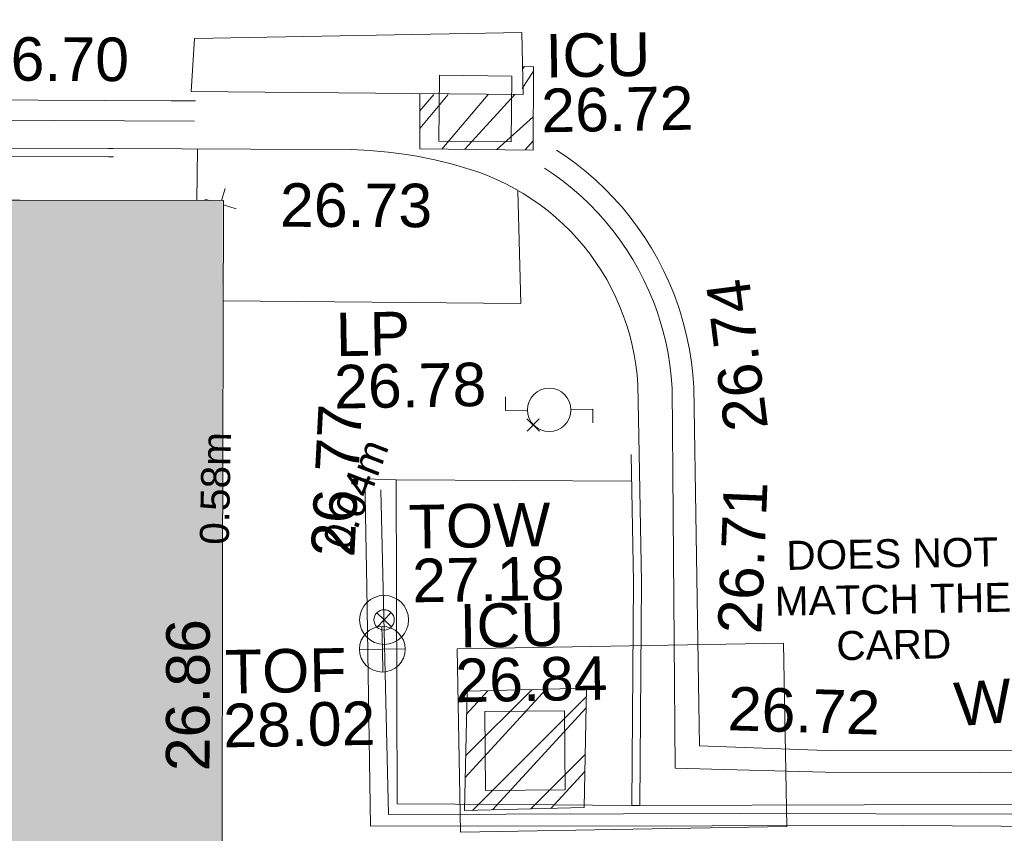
# Model space of a CAD drawing. Header units: millimetres. Extents: x -290717 to 520720, y -88450 to 287762.
# Tile 232 of 256: x 76546 to 85025, y -13618 to -6609. Entities that reach past the tile are written whole.
import ezdxf

# ---------------------------------------------------------------- set-up
doc = ezdxf.new("R2010")
doc.units = ezdxf.units.MM
for name, pattern in [('IMPORT-HIDDEN2 _3_', [4762.5, 3175, -1587.5]), ('IMPORT-UG_ELEC_LV_QLB2 _2_', [2700, 1500, -300.0000000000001, 0, -250, 150, -300.0000000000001, 0, -200]), ('IMPORT-UG_ELEC_STREET LIGHTING_QLB2 _2_', [2700, 1500, -300.0000000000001, 0, -250, 150, -300.0000000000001, 0, -200])]:
    doc.linetypes.add(name, pattern=pattern)
for name, color, linetype, lineweight, true_color in [('00__TOPO__TOP_OF_FENCE_SYMBOL', 7, 'Continuous', 9, 0x666666), ('00_TOPO_EAVE', 7, 'Continuous', 9, 0x666666), ('00_TOPO_FURN_LAMP_POST', 7, 'Continuous', 9, 0x666666), ('00_TOPO_TOP_OF_WALL', 7, 'Continuous', 9, 0x666666), ('00_UAV_BUILDING_OUTLINE', 5, 'Continuous', 9, 0x0000ff), ('00_UAV_CONCRETE', 9, 'Continuous', 9, 0x808080), ('00_UAV_FENCE_2D', 7, 'Continuous', 9, 0x264c2f), ('00_UAV_FURN_LAMP_POST', 7, 'Continuous', 9, 0xa50000), ('00_UAV_KERB_BOTTOM', 1, 'Continuous', 9, 0xff0000), ('00_UAV_KERB_TOP', 7, 'Continuous', 9, 0xa500a5), ('00_UAV_ROAD_MARKING_YELLOW_CONTINUOUS', 40, 'Continuous', 9, 0xffbf00), ('00_UAV_SERV_IC', 5, 'Continuous', 9, 0x0000ff), ('00_UAV_TOP_OF_FENCE', 6, 'Continuous', 9, 0xff00ff), ('00_UAV_TOP_OF_WALL', 7, 'Continuous', 9, 0x666666), ('00_UAV_WALL', 7, 'Continuous', 9, 0x7c00a5), ('12333-PUM-2D-U-0001-C01 - Rev2_REVIT IMPORT_dwg', 7, 'Continuous', 9, 0x767676), ('A_RHA_Line', 7, 'Continuous', 9, 0x00a600), ('PUM-CHAMBER EXTENTS', 6, 'IMPORT-HIDDEN2 _3_', 9, 0xff00ff), ('PUM-ELECTRIC-LV-QLB2', 1, 'IMPORT-UG_ELEC_LV_QLB2 _2_', 9, 0xff0000)]:
    doc.layers.add(name, color=color, linetype=linetype, lineweight=lineweight, true_color=true_color)
for name, color, linetype, lineweight in [('00_UAV_PEDASTRIAN', 7, 'Continuous', 9), ('00_UAV_ROAD_EDGE', 7, 'Continuous', 9), ('00_UAV_SURFACE', 7, 'Continuous', 9), ('A_RHA_Detail', 7, 'Continuous', 9), ('GEN-TEXT', 7, 'Continuous', 9), ('SM-FOR QC', 7, 'Continuous', 9)]:
    doc.layers.add(name, color=color, linetype=linetype, lineweight=lineweight)
doc.styles.add('Arial_1', font='arial.ttf', dxfattribs={"height": 250})
doc.styles.add('Swis721 Lt BT_2', font='swissl.ttf', dxfattribs={"height": 375})
pattern_1 = [(45, (-533641079.65, -725615854.3560001), (-265.1650429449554, 265.1650429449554), []), (45, (-533640902.873, -725615854.3560001), (-265.1650429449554, 265.1650429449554), [])]

# ---------------------------------------------------------------- blocks, each defined once
blk = doc.blocks.new('12333-PUM-2D-U-0001-C01 - Rev2_REVIT IMPORT_dwg_MSL_Eaves_SYM_1-V100-Site Location Plan Existing')
at = {"layer": '00_TOPO_EAVE', "color": 254, "true_color": 0xcccccc}
for p, q in [((25.20735641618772, 77.42804751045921), (116.0873754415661, 356.5791934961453)), ((-254.6364975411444, 82.8990676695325), (-356.5791934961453, 116.0873754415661)), ((356.5791934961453, -116.0873754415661), (64.58032884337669, -21.02467282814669))]:
    blk.add_line(p, q, dxfattribs=at)
blk = doc.blocks.new('12333-PUM-2D-U-0001-C01 - Rev2_REVIT IMPORT_dwg_MSL_Lamp_Post_SYM-2077240-Site Location Plan Existing')
at = {"layer": '00_TOPO_FURN_LAMP_POST', "color": 254, "true_color": 0xcccccc, "flags": 128}
for points in [[(-500.1060478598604, 0), (-1000.212095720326, 0), (-1000.212095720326, 316.7338303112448)], [(500.1060478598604, 0), (1000.21209571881, 0), (1000.21209571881, -316.7338303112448)]]:
    blk.add_lwpolyline(points, dxfattribs=at)
at = {"layer": '00_TOPO_FURN_LAMP_POST', "color": 254, "true_color": 0xcccccc}
blk.add_circle((0, 0), 500.1060478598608, dxfattribs=at)
blk = doc.blocks.new('12333-PUM-2D-U-0001-C01 - Rev2_REVIT IMPORT_dwg_MSL_Node_LineworkTOF-2077248-Site Location Plan Existing')
at = {"layer": '00__TOPO__TOP_OF_FENCE_SYMBOL', "color": 254, "true_color": 0xcccccc, "flags": 128}
for points in [[(165.3591892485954, 165.3591892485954), (0, 0), (-165.3591892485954, 165.3591892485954)], [(165.3591892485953, -165.3591892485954), (0, 0), (-165.3591892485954, -165.3591892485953)]]:
    blk.add_lwpolyline(points, dxfattribs=at)
at = {"layer": '00__TOPO__TOP_OF_FENCE_SYMBOL', "color": 254, "true_color": 0xcccccc}
for radius in [562.5594001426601, 233.853208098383]:
    blk.add_circle((0, 0), radius, dxfattribs=at)
blk = doc.blocks.new('12333-PUM-2D-U-0001-C01 - Rev2_REVIT IMPORT_dwg_TOW-2077249-Site Location Plan Existing')
at = {"layer": '00_TOPO_TOP_OF_WALL', "color": 254, "true_color": 0xcccccc, "flags": 128}
for points in [[(0, 525.0554400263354), (0, 0), (-525.0554401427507, 0)], [(525.0554401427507, 0), (0, 0), (0, -525.0554400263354)]]:
    blk.add_lwpolyline(points, dxfattribs=at)
at = {"layer": '00_TOPO_TOP_OF_WALL', "color": 254, "true_color": 0xcccccc}
blk.add_circle((0, 0), 525.0554401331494, dxfattribs=at)
blk = doc.blocks.new('12333-PUM-2D-U-0001-C01 - Rev2_REVIT IMPORT_dwg_MGS62954_T2_Galway_ITM_3d_Rev1-2077680-Site Location Plan Existing')
at = {"layer": '00_UAV_CONCRETE', "color": 254, "true_color": 0xcccccc}
blk.add_line((533981549.951, 725543457.6535001), (533983576.8408764, 725543411.685367), dxfattribs=at)
at = {"layer": '00_UAV_FENCE_2D', "color": 254, "true_color": 0xcccccc, "flags": 128}
blk.add_lwpolyline([(533994181.7725, 725540316.3135), (533991221.7725, 725540397.3135002), (533989010.7725001, 725540430.3135), (533986800.7725, 725540486.3134999), (533984467.7725, 725540532.3135), (533981433.905124, 725540578.8436933), (533981416.3975504, 725543376.3391793)], dxfattribs=at)
at = {"layer": '00_UAV_KERB_BOTTOM', "color": 254, "true_color": 0xcccccc, "flags": 128}
for points in [[(533979161.650004, 725546354.4506675), (533979123.6665002, 725546355.2555), (533976064.6665001, 725546412.2555001), (533974295.6665002, 725546452.2555001), (533974163.5670609, 725546453.8735726), (533970213.6665002, 725546502.2555001), (533969163.9427695, 725546502.1000414), (533967570.0900001, 725546501.8640001), (533966541.8784547, 725546511.1160538)], [(533983599.8779817, 725540616.7692727), (533983647.951, 725542544.6535001), (533983646.5369337, 725543649.1285529)]]:
    blk.add_lwpolyline(points, dxfattribs=at)
at = {"layer": '00_UAV_KERB_TOP', "color": 254, "true_color": 0xcccccc, "flags": 128}
for points in [[(533979164.1203519, 725546284.3826109), (533979122.2729885, 725546285.2693148), (533976063.2232285, 725546342.2702421), (533974294.4465829, 725546382.2651917), (533974166.0379704, 725546383.8380556), (533970213.2429878, 725546432.2554367), (533969166.4138654, 725546432.1004068), (533967569.7802527, 725546431.8639535), (533966541.5234038, 725546441.1164148)], [(533983529.9003981, 725540618.5408572), (533983577.9498829, 725542545.4813076), (533983576.5478284, 725543640.574329)]]:
    blk.add_lwpolyline(points, dxfattribs=at)
at = {"layer": '00_UAV_PEDASTRIAN', "color": 254, "true_color": 0xcccccc}
for p, q in [((533979882.0000001, 725547291.6000001), (533979843.9000001, 725546834.4)), ((533979882.0000001, 725547291.6000001), (533982701.4, 725547291.6000001)), ((533982701.4, 725547291.6000001), (533982701.4000001, 725546758.2000002)), ((533979843.9000001, 725546834.4), (533982701.4000001, 725546758.2000002))]:
    blk.add_line(p, q, dxfattribs=at)
at = {"layer": '00_UAV_ROAD_EDGE', "color": 254, "true_color": 0xcccccc, "flags": 128}
blk.add_lwpolyline([(533983646.5369337, 725543649.128553), (533983646.2807815, 725544240.1570034), (533983640.9970005, 725544326.766919), (533983632.0910074, 725544413.0796009), (533983619.5784264, 725544498.9436278), (533983603.4812089, 725544584.2083651), (533983583.8275946, 725544668.7242287), (533983560.652063, 725544752.3429499), (533983533.9952713, 725544834.9178326), (533983503.9039853, 725544916.3040125), (533983470.4309949, 725544996.3587109), (533983433.6350232, 725545074.9414842), (533983393.5806227, 725545151.9144716), (533983350.3380628, 725545227.1426364), (533983349.6665002, 725545228.2555001), (533983303.2656297, 725545301.5777682), (533983253.835043, 725545372.8926536), (533983201.4614576, 725545442.0750458), (533983146.2367549, 725545509.0035747), (533983088.2578177, 725545573.5608255), (533983027.6263609, 725545635.633543), (533982964.4487526, 725545695.1128303), (533982898.8358277, 725545751.8943402), (533982830.9026936, 725545805.8784591), (533982760.7685282, 725545856.9704802), (533982688.5563706, 725545905.0807711), (533982614.3929055, 725545950.1249297), (533982538.4082406, 725545992.0239334), (533982460.735679, 725546030.704277), (533982381.5114849, 725546066.0981021), (533982300.8746442, 725546098.1433159), (533982235.6665002, 725546121.2555001), (533982084.43853, 725546168.1796212), (533981931.3782342, 725546208.7298119), (533981776.7541326, 725546242.8349332), (533981688.6665001, 725546259.2555001), (533981532.1395017, 725546283.1525893), (533981374.7490978, 725546300.4740462), (533981216.7714047, 725546311.1894833), (533980349.1229975, 725546329.4538534), (533979161.650004, 725546354.4506675)], dxfattribs=at)
at = {"layer": '00_UAV_ROAD_MARKING_YELLOW_CONTINUOUS', "color": 254, "true_color": 0xcccccc, "flags": 128}
for points in [[(533969671.7796368, 725546940.394353), (533971948.7796368, 725546905.3943529), (533974671.0398197, 725546862.0906725), (533975657.7796367, 725546846.3943529), (533979669.4107661, 725546757.0569149), (533979878.7796367, 725546752.3943529)], [(533979868.0393896, 725546577.9744351), (533975647.5666887, 725546671.9626924), (533974869.7356871, 725546684.3358514), (533971939.1829441, 725546730.9529133), (533969870.4933528, 725546762.7509527), (533969662.1829441, 725546765.9529133)], [(533982981.7796367, 725546275.3943529), (533983062.7450706, 725546218.6692449), (533983149.2678525, 725546152.7422297), (533983232.9540025, 725546083.2498454), (533983313.6567062, 725546010.3140054), (533983391.2343841, 725545934.0626642), (533983465.5509384, 725545854.6295923), (533983536.4759928, 725545772.1541425), (533983603.8851204, 725545686.7810047), (533983667.6600627, 725545598.6599524), (533983727.688937, 725545507.9455796), (533983783.866432, 725545414.7970307), (533983836.0939935, 725545319.3777193), (533983884.2799965, 725545221.8550436), (533983928.3399064, 725545122.4000914), (533983968.1964272, 725545021.1873407), (533984003.7796367, 725544918.3943529), (533984023.3683095, 725544854.9634138), (533984051.9423884, 725544750.005874), (533984076.0962374, 725544643.9438417), (533984095.7874824, 725544536.9633853), (533984110.9815784, 725544429.2521856), (533984121.6518697, 725544320.9992038), (533984127.7796368, 725544212.394353), (533984124.4791605, 725541663.6016343), (533984123.7796367, 725541123.3943529), (533985208.7796369, 725541063.394353), (533988581.051397, 725540998.1666592)], [(533989221.5348436, 725540798.4577821), (533985201.7959566, 725540876.2090176), (533984223.4905034, 725540920.0561236), (533983910.0933604, 725540934.1024089), (533983940.4874153, 725544207.2361534), (533983934.8848851, 725544306.5320174), (533983924.9842433, 725544406.9766995), (533983910.8860992, 725544506.9186788), (533983892.6151856, 725544606.182623), (533983870.2035563, 725544704.5943896), (533983843.489673, 725544802.7191094), (533983825.7649147, 725544860.1144253), (533983792.4982005, 725544956.2155076), (533983755.516535, 725545050.1277714), (533983714.6346713, 725545142.4090269), (533983669.9243299, 725545232.8973813), (533983621.4639481, 725545321.4340875), (533983569.3385421, 725545407.8638214), (533983513.6395569, 725545492.0349565), (533983490.6706804, 725545523.7722107), (533983454.4647081, 725545573.7998276), (533983391.9178084, 725545653.0149918), (533983326.1085859, 725545729.5414784), (533983257.1524926, 725545803.2450341), (533983185.1705012, 725545873.9963576), (533983110.2888921, 725545941.6713277), (533983032.6390334, 725546006.1512184), (533982952.2148303, 725546067.4313525), (533982874.3158416, 725546122.0080816)]]:
    blk.add_lwpolyline(points, dxfattribs=at)
at = {"layer": '00_UAV_SERV_IC', "color": 254, "true_color": 0xcccccc, "flags": 128}
for points in [[(533981968.951, 725546370.6535001), (533981985.9510002, 725546936.6535001), (533982607.9389399, 725546917.9718835), (533982590.9389398, 725546351.9718835)], [(533982279.9510002, 725541451.6535001), (533982964.9510001, 725541444.6535001), (533982957.9942803, 725540763.8887801), (533982272.9942803, 725540770.8887801)]]:
    blk.add_lwpolyline(points, close=True, dxfattribs=at)
at = {"layer": '00_UAV_SURFACE', "color": 254, "true_color": 0xcccccc}
blk.add_line((533979876.1516428, 725545894.7067306), (533979888.4934363, 725546339.1503025), dxfattribs=at)
at = {"layer": '00_UAV_SURFACE', "color": 254, "true_color": 0xcccccc, "flags": 128}
blk.add_lwpolyline([(533980088.0290184, 725545025.2498341), (533982649.7725001, 725544958.3135), (533982642.9244205, 725545932.7959377)], dxfattribs=at)
at = {"layer": '00_UAV_WALL', "color": 254, "true_color": 0xcccccc, "flags": 128}
blk.add_lwpolyline([(533994209.7725, 725540219.3135002), (533992056.7725001, 725540280.3135), (533989626.9510003, 725540315.6535001), (533989217.5339903, 725540325.4533752), (533985866.9510001, 725540405.6535002), (533984218.7542733, 725540432.5848192), (533981276.9510002, 725540480.6535002), (533981280.6850449, 725542536.2303332), (533981282.3853922, 725543472.2648706), (533981549.951, 725543457.6535001), (533981510.951, 725540669.6535002), (533982516.4376055, 725540644.198143), (533983529.9003981, 725540618.5408572), (533983599.8779817, 725540616.7692727), (533987462.9397036, 725540561.1675512), (533988123.9510001, 725540551.6535002), (533992461.7248312, 725540456.5870606), (533992549.9510001, 725540454.6535001), (533994213.6675109, 725540426.43076)], close=True, dxfattribs=at)
at = {"xscale": 0.375, "yscale": 0.375, "zscale": 0.375}
for name, p in [('12333-PUM-2D-U-0001-C01 - Rev2_REVIT IMPORT_dwg_MSL_Eaves_SYM_1-V100-Site Location Plan Existing', (533980080.0061837, 725545861.5009993)), ('12333-PUM-2D-U-0001-C01 - Rev2_REVIT IMPORT_dwg_MSL_Lamp_Post_SYM-2077240-Site Location Plan Existing', (533982878.951, 725544038.6535001)), ('12333-PUM-2D-U-0001-C01 - Rev2_REVIT IMPORT_dwg_MSL_Node_LineworkTOF-2077248-Site Location Plan Existing', (533981425.6180704, 725542254.4704217)), ('12333-PUM-2D-U-0001-C01 - Rev2_REVIT IMPORT_dwg_TOW-2077249-Site Location Plan Existing', (533981406.3220001, 725542002.211))]:
    blk.add_blockref(name, p, dxfattribs=at)
at = {"layer": '00_UAV_BUILDING_OUTLINE', "color": 251, "true_color": 0x666666, "insert": (533979524.4926617, 725540984.3296878), "char_height": 375, "width": 1495.902363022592, "attachment_point": 1, "rotation": 88.87999529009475, "line_spacing_factor": 1.005061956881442, "style": 'Swis721 Lt BT_2'}
blk.add_mtext('26.86', dxfattribs=at)
at = {"layer": '00_UAV_FURN_LAMP_POST', "color": 251, "true_color": 0x666666, "char_height": 375, "attachment_point": 1, "line_spacing_factor": 1.005061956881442, "style": 'Swis721 Lt BT_2'}
for s, insert, width in [('LP', (533981052.5572526, 725544907.4197557), 707.5855621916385), ('26.78', (533981030.0137411, 725544456.8576574), 1495.902363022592)]:
    blk.add_mtext(s, dxfattribs=dict(at, insert=insert, width=width))
at = {"layer": '00_UAV_ROAD_EDGE', "color": 251, "true_color": 0x666666, "insert": (533980595.7790509, 725546031.1012597), "char_height": 375, "width": 1495.902363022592, "attachment_point": 1, "rotation": 358.79407744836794, "line_spacing_factor": 1.005061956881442, "style": 'Swis721 Lt BT_2'}
blk.add_mtext('26.73', dxfattribs=at)
at = {"layer": '00_UAV_ROAD_MARKING_YELLOW_CONTINUOUS', "color": 251, "true_color": 0x666666, "char_height": 375, "width": 1495.902363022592, "attachment_point": 1, "line_spacing_factor": 1.005061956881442, "style": 'Swis721 Lt BT_2'}
for s, insert, rotation in [('26.70', (533978007.6529031, 725547336.3512518), 358.72425652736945), ('26.74', (533984387.9027793, 725543809.7286146), 96.22529132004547), ('26.71', (533984295.9583585, 725542094.2610639), 86.59790226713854), ('26.72', (533984381.8855856, 725541627.8698459), 357.2922451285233)]:
    blk.add_mtext(s, dxfattribs=dict(at, insert=insert, rotation=rotation))
at = {"layer": '00_UAV_SERV_IC', "color": 251, "true_color": 0x666666, "char_height": 375, "attachment_point": 1, "line_spacing_factor": 1.005061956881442, "style": 'Swis721 Lt BT_2'}
for s, insert, width in [('ICU', (533982900.2756054, 725547275.6094834), 1021.012723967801), ('26.72', (533982855.4474549, 725546805.2304825), 1495.902363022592), ('ICU', (533982074.2369239, 725542379.4909447), 1021.012723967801), ('26.84', (533982029.4087734, 725541909.111944), 1495.902363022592)]:
    blk.add_mtext(s, dxfattribs=dict(at, insert=insert, width=width))
at = {"layer": '00_UAV_TOP_OF_FENCE', "color": 251, "true_color": 0x666666, "char_height": 375, "attachment_point": 1, "line_spacing_factor": 1.005061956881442, "style": 'Swis721 Lt BT_2'}
for s, insert, width in [('TOF', (533980046.8395268, 725542018.8163399), 1163.479615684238), ('28.02', (533980024.415885, 725541555.439635), 1495.902363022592)]:
    blk.add_mtext(s, dxfattribs=dict(at, insert=insert, width=width))
at = {"layer": '00_UAV_TOP_OF_WALL', "char_height": 375, "attachment_point": 1, "line_spacing_factor": 1.005061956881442, "style": 'Swis721 Lt BT_2'}
for s, insert, width in [('TOW', (533981651.6675332, 725543240.0266188), 1343.937678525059), ('27.18', (533981674.1294406, 725542776.1786963), 1495.902363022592)]:
    blk.add_mtext(s, dxfattribs=dict(at, insert=insert, width=width))
at = {"layer": '00_UAV_WALL', "color": 251, "true_color": 0x666666, "char_height": 375, "attachment_point": 1, "line_spacing_factor": 1.005061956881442, "style": 'Swis721 Lt BT_2'}
for s, insert, width, rotation in [('26.77', (533980803.9044368, 725542819.8367798), 1495.902363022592, 86.03966947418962), ('Wall', (533986311.8004839, 725541626.102679), 1130.237340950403, 3.5391398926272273)]:
    blk.add_mtext(s, dxfattribs=dict(at, insert=insert, width=width, rotation=rotation))
blk = doc.blocks.new('12333-PUM-2D-U-0001-C01 - Rev2_REVIT IMPORT_dwg-1620468-Site Location Plan Existing')
at = {"layer": 'PUM-CHAMBER EXTENTS', "true_color": 0xffaaff}
h = blk.add_hatch(dxfattribs=at)
h.set_pattern_fill('FP_3', color=211, style=0, pattern_type=2)
h.set_pattern_definition(pattern_1)
h.paths.add_polyline_path([(341700.3501529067, -69575.35617868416), (341715.3501529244, -68858.3561786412), (341621.7501528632, -68855.76948467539), (341612.4439529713, -69095.90801328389), (340733.134898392, -69080.64534165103), (340723.350152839, -69548.35617868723), (341613.4276155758, -69572.95402053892)])
h = blk.add_hatch(dxfattribs=at)
h.set_pattern_fill('FP_3', color=211, style=0, pattern_type=2)
h.set_pattern_definition(pattern_1)
h.paths.add_polyline_path([(341009.3501526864, -75254.35617880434), (342039.3501528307, -75246.35617865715), (342079.3501528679, -74219.35617865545), (341049.35015284, -74227.35617868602)])
at = {"layer": 'GEN-TEXT', "color": 253, "true_color": 0xaaaaaa}
for p, q in [((341606.3171442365, -71996.38918729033), (341712.3831614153, -71890.32317011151)), ((341712.3831614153, -71996.38918729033), (341606.3171442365, -71890.32317011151))]:
    blk.add_line(p, q, dxfattribs=at)
at = {"layer": 'PUM-CHAMBER EXTENTS', "color": 211, "linetype": 'Continuous', "true_color": 0xffaaff, "flags": 128}
blk.add_lwpolyline([(341621.7501528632, -68855.76948465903), (341715.3501529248, -68858.3561786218), (341700.3501529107, -69575.35617868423), (340723.350152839, -69548.35617868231), (340733.3060491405, -69072.4643358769)], dxfattribs=at)
blk.add_lwpolyline([(342039.3501528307, -75246.35617865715), (342079.3501528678, -74219.35617865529), (341049.3501528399, -74227.35617868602), (341009.3501526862, -75254.35617880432)], close=True, dxfattribs=at)
at = {"layer": 'SM-FOR QC', "color": 21, "true_color": 0xffaaaa, "flags": 128}
blk.add_lwpolyline([(340971.6178942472, -73858.94824308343), (343782.1594149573, -73858.94824308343), (343782.1594149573, -75440.91478595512), (340971.6178942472, -75440.91478595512)], close=True, dxfattribs=at)
blk.add_blockref('12333-PUM-2D-U-0001-C01 - Rev2_REVIT IMPORT_dwg_MGS62954_T2_Galway_ITM_3d_Rev1-2077680-Site Location Plan Existing', (-533641079.6498471, -725615854.3561786))
at = {"layer": 'PUM-ELECTRIC-LV-QLB2', "char_height": 250, "width": 1160.025439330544, "attachment_point": 2, "line_spacing_factor": 0.9417779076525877, "style": 'Arial_1'}
for s, insert, rotation in [('0.58m', (338788.0324647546, -72437.30223434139), 87.80292462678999), ('0.04m', (340003.2420450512, -72465.02463480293), 67.96922512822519)]:
    blk.add_mtext(s, dxfattribs=dict(at, insert=insert, rotation=rotation))
at = {"layer": 'SM-FOR QC', "color": 1, "true_color": 0xff0000, "insert": (344730.9725324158, -72980.33381720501), "char_height": 250, "width": 2390.44820083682, "attachment_point": 2, "line_spacing_factor": 0.9417779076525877, "style": 'Arial_1'}
blk.add_mtext('DOES NOT\\PMATCH THE\\PCARD', dxfattribs=at)

msp = doc.modelspace()

# ---------------------------------------------------------------- hatches: boundary and pattern name
at = {"layer": 'A_RHA_Detail', "true_color": 0xc0c0c0}
h = msp.add_hatch(color=9, dxfattribs=at)
h.paths.add_polyline_path([(-80880.60083898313, -68502.79057078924), (-80400.86592458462, -68483.4150911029), (-80400.86592458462, -62984.64684182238), (-24474.85765180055, -63009.32043784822), (-24456.14471274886, -50840.30023854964), (-36622.55041054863, -50831.65104346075), (-36622.5504104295, -44228.57792609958), (-50959.05265825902, -44213.68205212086), (-50959.05265825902, -42573.78171509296), (-54563.93258049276, -42571.21897729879), (-54565.69773355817, -45054.17447471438), (-92408.82109324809, -45027.27149617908), (-92411.78875845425, -49201.74309219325), (-100061.9988811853, -49201.74309219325), (-100052.221444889, -64852.82557835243), (-86120.90825231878, -64852.82557835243), (-86092.16626519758, -62957.90041523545), (-84861.10047611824, -62957.90041520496), (-84854.79054275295, -68240.10973718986), (-80870.60226895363, -68240.10973718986)])
h.paths.add_polyline_path([(-137238.9269955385, -68461.93840922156), (-132719.7426408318, -68433.06336920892), (-132847.0731201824, -62850.0428228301), (-130454.6837966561, -62916.63108081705), (-130498.2830220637, -61355.8539363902), (-117581.136331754, -61423.42893434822), (-117492.3908565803, -49183.91309186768), (-125136.5200282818, -49178.47881939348), (-125133.5727033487, -45032.61887132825), (-163007.1824077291, -45005.69421944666), (-163007.1824077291, -44090.29634113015), (-163123.8521375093, -44090.21339942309), (-163122.6389897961, -42383.751842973), (-166563.8543420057, -42383.75184295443), (-166565.0349082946, -44044.3982420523), (-193158.4656786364, -44025.49275802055), (-193195.152889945, -62863.6565097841), (-137269.7106414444, -62916.63108078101), (-137254.3708868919, -65679.90523788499)])
h.paths.add_polyline_path([(120310.9497607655, -32334.2823016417), (120312.4652266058, -31610.73011961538), (133451.2244789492, -31638.24899384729), (133469.2230092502, -19717.98315777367), (121295.7536929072, -19692.48606427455), (121319.8434528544, -8190.941560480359), (112277.0825929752, -8172.001674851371), (112263.1769726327, -14811.12345451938), (78285.85310969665, -14739.95861435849), (78292.82277619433, -8167.077575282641), (76545.55099677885, -8163.40371230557), (69355.76844230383, -8152.931592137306), (69353.66597202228, -9156.746357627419), (68372.60878942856, -9154.691552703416), (68372.60878942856, -13705.52853212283), (69333.72334743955, -13707.54156767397), (69325.07112544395, -16249.53369225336), (66623.4489111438, -16249.53369225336), (66619.79243932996, -17995.29925522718), (65989.07757491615, -17995.29925522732), (65985.44262769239, -19730.78799479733), (57152.23993372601, -19712.28702423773), (57127.42535098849, -31559.89461998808), (70277.87165423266, -31587.43801817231), (70277.87165428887, -32271.74147154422), (78263.96947906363, -32285.12944888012), (78266.62669288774, -31019.79372153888), (112335.8856506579, -31091.15111856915), (112335.8856506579, -32317.57330550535), (119781.4233959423, -32333.17321910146)])
h.paths.add_polyline_path([(7503.71740934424, -1791.43926322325), (15482.43097389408, -674.0213230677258), (15484.0826184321, 148.1327206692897), (56188.28042539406, 205.5276654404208), (56155.8432600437, 14338.31663138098), (18016.62665932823, 14236.4814953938), (17967.9025208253, 34313.18372075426), (21727.10644861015, 34324.06926249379), (21708.9097307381, 40608.10218319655), (18009.66447156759, 40608.10218325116), (17995.54603703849, 45483.75063445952), (9770.084212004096, 45420.63294734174), (3966.216019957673, 45443.14492469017), (3984.771235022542, 14176.56786831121), (1023.062455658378, 14176.56786840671), (-276.5134647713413, 14190.52623465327), (-231.6790044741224, 5976.811441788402), (-226.4491536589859, 193.7444677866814), (1220.250839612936, 179.5999159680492), (7477.609307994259, 143.2867556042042), (7488.638446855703, -674.0213230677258)])
h.paths.add_polyline_path([(77755.59663317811, 53.47451145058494), (77729.51881611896, 1699.844979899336), (94464.47132486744, 1659.976083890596), (94606.37913471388, 17991.39023626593), (88810.41901146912, 18015.03260816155), (88799.89418497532, 14436.74271609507), (69413.88950349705, 14457.87738898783), (69377.35724448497, 99.62816357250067), (70760.85642036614, 92.0068082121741)])
h.paths.add_polyline_path([(61252.12079698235, 46453.95617369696), (105774.7348988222, 46472.68783510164), (105768.2642197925, 61852.61234310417), (92285.13876306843, 61852.61234310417), (92308.59670397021, 65784.30757142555), (96107.46680002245, 65767.6044524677), (96059.6808111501, 75209.20847378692), (101084.8427276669, 75071.88872768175), (104988.0046543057, 74765.36560410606), (108403.6894220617, 74363.84089439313), (112009.2703903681, 73787.25420864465), (115645.3524814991, 73049.69667210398), (116890.8108050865, 72761.69136255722), (120208.9929832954, 71893.18353872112), (120865.241739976, 71703.68487155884), (124135.6329505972, 70669.67317909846), (127435.6253142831, 69480.50055823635), (127820.4368655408, 69394.93141813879), (128274.3081769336, 69331.69585757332), (128731.879114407, 69306.66104520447), (129189.9401456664, 69320.00258265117), (129645.2782985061, 69371.62688830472), (130094.6997111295, 69461.17185607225), (130535.0520071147, 69588.00939078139), (130963.2464342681, 69751.2498188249), (131376.279516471, 69949.74812593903), (131771.254123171, 70182.11198906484), (132162.5575600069, 70460.54046602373), (132496.0921582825, 70741.69081117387), (132820.8713676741, 71064.98072578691), (133117.4593294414, 71414.31364276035), (133383.77568926, 71787.23923958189), (133616.5473239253, 72178.53728446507), (133817.1647262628, 72590.54524901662), (133982.6025969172, 73017.89547517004), (134111.7005086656, 73457.59040804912), (134203.5529320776, 73906.545904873), (134257.5155882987, 74361.61286220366), (134272.5462649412, 74819.59931534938), (134250.5259874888, 75277.29281749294), (134189.6227572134, 75731.48297750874), (134090.9274700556, 76178.98397761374), (133955.1324028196, 76616.65691996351), (133783.1900598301, 77041.4318434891), (133576.3064937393, 77450.3292564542), (133335.9328436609, 77840.48103831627), (133063.7551572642, 78209.15055536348), (132761.6825665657, 78553.75185442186), (132431.8338935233, 78871.86780505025), (132076.5227904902, 79161.26705200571), (131698.2415079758, 79419.91966864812), (131299.6434187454, 79646.01139199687), (131093.5942456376, 79746.34209763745), (132146.0467355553, 83110.22226149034), (122787.763295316, 86282.54285521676), (121604.3555410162, 82800.35918872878), (117095.9864226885, 83870.84033788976), (116841.9598400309, 83526.35449576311), (116120.5435466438, 91221.9361197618), (110237.7341284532, 91274.27491024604), (110194.3680786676, 90435.39030217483), (104988.0046543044, 90486.49901569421), (104973.2761846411, 94309.82427956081), (103746.1314668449, 94309.82427962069), (103839.9937121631, 122852.1474272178), (96365.09202303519, 122931.9599471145), (96350.3400238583, 123952.416858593), (104555.5505249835, 123902.1925258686), (104607.3234457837, 120248.5396157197), (125502.5015002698, 120134.193340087), (125662.0200253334, 137657.3796883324), (114479.5865733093, 137699.2256881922), (114382.3062641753, 129149.9458158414), (104644.1590035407, 129187.997507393), (104577.9931702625, 126217.3903165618), (101184.4926405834, 126159.1566967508), (101264.6166812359, 135959.2655565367), (89967.23177303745, 135988.8856164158), (89927.63362986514, 125823.6463181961), (93630.53562299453, 125840.7948842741), (93580.6568888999, 122931.9599471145), (88697.38835373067, 122904.7310127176), (88679.38989541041, 95739.0914377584), (86378.25848993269, 95739.0914377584), (86378.18187189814, 96178.10083375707), (83279.5074328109, 96200.92083330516), (83273.62493422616, 95735.74732136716), (70169.67509616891, 95733.22421950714), (70166.2684274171, 96272.07409350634), (66674.99731291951, 96257.14073659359), (66654.74538556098, 95755.71092140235), (65784.77231076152, 95755.71092140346), (65887.65094981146, 117470.6305650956), (53473.34271625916, 117487.9046429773), (53434.44066306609, 98570.4634906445), (40649.41626913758, 98570.46349066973), (40610.16711556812, 94406.01479082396), (38853.82372865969, 94410.36303444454), (38848.65589191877, 89463.65332732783), (40612.46601909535, 89518.45976927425), (40665.38257359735, 86257.73741131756), (38372.19584673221, 86305.7230928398), (38369.79373532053, 76901.0507917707), (50937.95125076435, 76944.40198877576), (50922.88567283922, 74598.78180893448), (56484.90611318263, 74588.85093774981), (56484.9061131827, 75194.85181998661), (92465.40372273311, 75233.02581663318), (92645.92783659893, 71766.64845097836), (89810.5550181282, 69362.83965827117), (85313.16173971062, 69360.94750424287), (85313.16173971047, 66907.40508090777), (75210.14498260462, 66903.15451592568), (75210.14498260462, 63815.70944554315), (70819.40014306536, 63815.70999204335), (70819.21601502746, 64253.35708063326), (69456.8341568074, 64253.35708063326), (69455.71957374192, 66901.99623168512), (61303.3285675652, 66898.56680686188), (61304.56054652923, 63970.32021231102), (70500.41048205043, 63970.32021223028), (70500.40885431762, 61852.59006210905), (61245.64388480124, 61848.69637492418), (61252.12079698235, 46455.07044720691)])
h.paths.add_polyline_path([(-17153.16561239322, 48569.32684293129), (-17153.16561227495, 60770.38083690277), (-29362.88357762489, 60774.7042869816), (-29362.88357762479, 67399.20394583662), (-43507.25361058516, 67405.01911302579), (-43488.53133082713, 69093.07334179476), (-45766.41866234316, 69109.32868391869), (-45794.34620035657, 67405.01911302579), (-47272.11273197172, 67404.21245453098), (-47272.44887636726, 66454.91798912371), (-86004.56386335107, 66468.6329952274), (-86006.66970790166, 60521.58362724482), (-92662.8772251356, 60521.58362724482), (-92666.53762789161, 50184.35611936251), (-79752.016597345, 50179.78302554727), (-79752.016597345, 48591.49323813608), (-17157.71631240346, 48569.32845421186)])
h.paths.add_polyline_path([(-201056.4185879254, 48628.75479108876), (-138377.9751621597, 48634.64535782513), (-138377.9751621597, 50133.28202330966), (-125467.710581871, 50134.49533928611), (-125468.6909603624, 60566.19036866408), (-132186.8595615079, 60565.86652591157), (-132187.4203588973, 66533.01978768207), (-170643.3098734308, 66805.61809689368), (-170643.3098732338, 67738.78475851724), (-200340.0100486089, 67488.93693767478), (-200348.7175167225, 60827.7802510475), (-201057.5650552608, 60827.71357562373), (-201056.6510294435, 51102.0431337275)])
h.paths.add_polyline_path([(-240051.5126725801, 54769.1949116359), (-239444.4902595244, 54811.10754483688), (-239186.5396225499, 54841.92927608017), (-238764.8191578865, 54940.98166103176), (-238382.4735933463, 55122.46891391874), (-237990.3402229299, 55354.87497237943), (-237269.2031026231, 55936.21514997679), (-237030.2712443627, 56228.66101920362), (-236793.0039600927, 56569.31473977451), (-236554.5880579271, 57004.26389721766), (-236432.7219585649, 57267.46508911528), (-236300.0815274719, 57753.26239002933), (-236250.7285154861, 58017.17885687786), (-236235.6490610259, 58516.21786795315), (-236233.2538430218, 58987.85640057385), (-236213.702979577, 59823.48083772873), (-236363.8287856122, 59820.8603820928), (-236634.0279869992, 60698.06075831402), (-236391.9547756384, 61432.1972634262), (-236225.4740089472, 61435.10319604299), (-236201.6036570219, 62637.68779599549), (-232563.5271750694, 62639.28734435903), (-232563.5271750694, 63049.03842407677), (-232732.1945866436, 63049.15302221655), (-232860.1521278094, 63457.9589027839), (-232731.6068089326, 63914.24862701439), (-232560.8209657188, 63914.24862701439), (-232521.9864006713, 70597.99604498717), (-240628.6947850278, 70598.85496274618), (-240629.7923196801, 72350.98321581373), (-246412.6011213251, 72347.36085937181), (-246412.6011213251, 70616.45923939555), (-254449.5805725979, 70618.60952619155), (-254454.637144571, 70754.06491724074), (-254469.7140363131, 73191.6627625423), (-263883.2532625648, 73267.83063692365), (-263902.4181505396, 68260.74348557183), (-263714.8217520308, 68259.82096576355), (-263552.9672900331, 67819.6543439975), (-263719.0883117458, 67392.20684197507), (-263913.629869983, 67392.20684288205), (-263956.7001914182, 58633.76423459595), (-260181.1963171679, 58611.22607638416), (-260192.3146984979, 56354.25111578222), (-257184.684388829, 56339.46086010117), (-257213.4419958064, 57092.93866025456), (-257338.5163846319, 57093.27331227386), (-257471.0109295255, 57531.7457231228), (-257338.5163845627, 58062.22513700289), (-257203.4956297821, 58064.06881293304), (-257173.5751889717, 58598.54056827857), (-256478.2273617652, 58575.27357918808), (-256478.2273617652, 58788.51859477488), (-256013.0091299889, 58911.92701537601), (-255397.0786589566, 58780.99767608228), (-255397.0786664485, 58595.98242230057), (-243809.8853614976, 58585.92793205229), (-243805.3570672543, 58352.04527760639), (-243740.9394682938, 57884.52572396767), (-243619.083060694, 57421.84877501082), (-243424.3877541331, 56943.65915328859), (-243247.1437899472, 56608.24157716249), (-243003.0710577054, 56249.99021479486), (-242732.2093200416, 55932.75703086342), (-242371.7230179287, 55603.12658814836), (-242141.2551255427, 55424.88676771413), (-241804.9643038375, 55216.88439829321), (-241529.464082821, 55077.02869058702), (-241100.6275144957, 54917.18295005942), (-240836.2134980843, 54840.82833179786), (-240453.4486196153, 54788.6078413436), (-240203.3756532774, 54776.52967577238)])
h.paths.add_polyline_path([(40276.69022620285, 59895.3641775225), (40328.62676026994, 69196.9439153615), (36588.99968782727, 69217.82459101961), (36619.46637569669, 74674.25962431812), (32264.36460075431, 74687.02318924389), (32233.48293864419, 69156.26826309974), (11916.69390488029, 69269.70959690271), (11966.66200108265, 78218.75165977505), (29087.50901742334, 78123.15526811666), (29143.44567202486, 88141.13700481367), (15719.34879623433, 88216.09212957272), (15732.60379610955, 90589.99788900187), (4594.294101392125, 90652.19003492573), (4525.129359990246, 78265.12250452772), (10096.76365550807, 78234.01258734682), (10077.43887221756, 74773.03821913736), (4547.641142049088, 74803.91453678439), (4465.579974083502, 60107.16002351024), (19125.89094757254, 60025.30234268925), (19139.86249371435, 62527.53804648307), (31738.59196305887, 62457.19146407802), (31724.55430855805, 59943.11609818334), (38369.79364222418, 59906.01157297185)])
h.paths.add_polyline_path([(-246083.0241259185, 72334.29150213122), (-246083.0594797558, 72334.30275087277), (-246208.2905500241, 72334.29150213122)])
h.paths.add_polyline_path([(-114575.3004830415, 112178.0758696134), (-114575.3246436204, 112178.0758696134), (-114707.2752166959, 115801.5811617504)])
h.paths.add_polyline_path([(-154699.9178766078, 101760.4080976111), (-114382.0503338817, 101776.0542915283), (-114382.0503338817, 106926.936016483), (-113755.641395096, 106927.1791078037), (-113757.5507412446, 111847.2721532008), (-114431.6837526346, 111847.2721532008), (-114431.8098651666, 112178.075869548), (-114575.3004830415, 112178.0758696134), (-114578.9984943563, 121707.2390834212), (-123056.9849702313, 121707.2390834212), (-123068.8201032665, 156452.7036899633), (-119381.2340625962, 156454.1347343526), (-119381.2340625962, 160165.8603541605), (-115501.031452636, 160167.3661472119), (-115503.3750945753, 166206.5793118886), (-132411.7987151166, 166599.6604729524), (-132411.8243306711, 166665.6603411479), (-135275.0124468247, 166664.5489553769), (-135275.0124468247, 166628.1883102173), (-135911.3205077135, 166628.1944503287), (-135911.3479256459, 166352.1604668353), (-152521.1633846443, 166345.7145607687), (-152518.3680955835, 159142.6836790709), (-150699.3133726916, 159117.9265656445), (-150755.6690356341, 122560.6912032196), (-151059.2005266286, 122560.6912032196), (-151061.0981347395, 121302.4374931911), (-154138.3148337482, 121372.6012653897), (-154138.3148337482, 121865.183451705), (-154704.3888425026, 121867.2611370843), (-154688.5451973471, 119352.3937021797), (-154745.5933227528, 119352.3715636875), (-154745.5763474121, 118722.1532660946), (-160794.1544526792, 118748.744283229), (-160794.1544527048, 119410.5425977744), (-163852.1622693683, 119422.408321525), (-163855.0715294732, 118762.2003111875), (-167568.6765459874, 118778.5256058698), (-166634.6619849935, 124395.1277019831), (-166843.6206842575, 124471.2090400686), (-167568.6765459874, 124707.6250904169), (-168028.2173235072, 124841.3808643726), (-168630.5006276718, 124991.3056740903), (-169238.2056070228, 125117.4693074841), (-169850.3952285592, 125219.6772877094), (-170466.1255403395, 125297.7720169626), (-171089.1102599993, 125351.8553033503), (-171704.4065937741, 125381.1774254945), (-172325.0479971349, 125386.3595015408), (-172782.2248668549, 125374.5832363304), (-173401.7764236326, 125337.4554476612), (-174019.3926983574, 125276.0328036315), (-174634.1213722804, 125190.4100127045), (-175245.0145766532, 125080.7190996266), (-176047.1958093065, 124895.7675261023), (-176665.4852587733, 124724.7228134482), (-177045.3001228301, 124609.1129151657), (-177631.5127793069, 124405.2077276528), (-176665.4852586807, 118818.5158793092), (-177558.9402083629, 118822.4435769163), (-177662.2853368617, 125263.4341236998), (-176365.3912352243, 126542.9270807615), (-159462.2970490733, 126319.9103917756), (-157057.7396790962, 128609.0850976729), (-157060.6673204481, 136153.1661957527), (-158638.8016610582, 137740.2441626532), (-159352.3735831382, 137740.2441626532), (-161634.4140635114, 140201.1078539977), (-168727.9404946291, 140256.8191147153), (-171035.0401162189, 137942.884730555), (-174184.1459014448, 137942.884730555), (-176460.1168228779, 140292.2858551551), (-177341.68569345, 140292.285855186), (-177341.7114445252, 140358.4281613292), (-183428.5803825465, 140356.0660244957), (-185921.6385984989, 137917.4639097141), (-185921.6385985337, 131757.309115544), (-186906.8767412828, 131756.9267734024), (-187725.3914540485, 130809.9989183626), (-187724.0588902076, 127376.1828149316), (-186481.0281350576, 126304.557648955), (-186479.4846755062, 122327.2959175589), (-185176.2828158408, 121059.4673825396), (-180304.1129154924, 121059.4673825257), (-180304.1136492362, 118802.0484409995), (-193555.3706955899, 118802.0484409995), (-193555.3686998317, 133117.8341649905), (-192593.6442938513, 133118.2073819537), (-192593.6442938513, 134200.8158367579), (-192224.6284783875, 134200.9592041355), (-192225.5653014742, 136615.0101267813), (-192595.0012461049, 136615.0101267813), (-192595.4357332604, 137734.4745166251), (-193589.2709668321, 137734.4746851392), (-193589.2685988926, 147474.5705834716), (-193163.2062206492, 147492.8644728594), (-192606.8095195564, 147551.4951472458), (-192359.9383250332, 147589.5931622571), (-192199.8207947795, 147616.5827293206), (-191882.7548926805, 147682.9245600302), (-191568.5380071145, 147761.6632019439), (-191020.2573150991, 147932.4221712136), (-190950.5841382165, 147955.8263236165), (-190647.7999969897, 148070.951423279), (-190349.769078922, 148197.8750093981), (-190056.9509284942, 148336.4013817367), (-189769.7970512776, 148486.316942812), (-189375.4954991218, 148717.2624196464), (-189132.9060261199, 148873.2749095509), (-188867.5421091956, 149059.0543930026), (-188609.6764469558, 149255.1087866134), (-188354.9814056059, 149465.3525772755), (-188079.6339208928, 149713.8792482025), (-187884.9836199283, 149901.8220103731), (-187538.2510284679, 150274.4802367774), (-187446.2998447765, 150378.396083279), (-187241.3270201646, 150629.2310214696), (-187046.3599558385, 150887.9197697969), (-186861.699277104, 151154.0634500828), (-186546.1373636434, 151669.8298752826), (-186524.4196769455, 151707.063245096), (-163675.289831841, 151669.8298752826), (-163687.5843044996, 148134.0767945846), (-157303.6541541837, 148136.4921063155), (-157303.6541541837, 155759.9150161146), (-157557.4317586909, 155765.0384228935), (-157555.9168973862, 166678.0466575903), (-187009.2021991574, 166699.7464767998), (-187013.0952111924, 162054.4009359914), (-188707.1775469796, 162044.5925187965), (-188705.9961893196, 155021.5333641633), (-188737.9999316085, 154650.5326603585), (-188799.0133970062, 154283.1866125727), (-188857.2045401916, 154035.4341107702), (-188966.1106131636, 153679.3368924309), (-189102.6200311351, 153332.8820747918), (-189265.8911677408, 152998.2056672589), (-189454.9174010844, 152677.3710606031), (-189645.2484685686, 152421.322012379), (-189916.9563410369, 152104.2450531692), (-190212.7041973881, 151809.4634871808), (-190530.6686598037, 151538.7947475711), (-190868.889367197, 151293.9075915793), (-191225.2810786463, 151076.3118324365), (-191597.6465194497, 150887.3490190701), (-192092.8415776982, 150682.5621956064), (-192485.2937347, 150569.6612301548), (-192903.8930807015, 150482.2408890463), (-193187.215491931, 150440.8868273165), (-193594.1866364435, 150407.1257787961), (-193594.5953882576, 151459.989522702), (-205369.2399268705, 151455.4201248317), (-205354.452352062, 113350.0822379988), (-207187.1580384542, 113349.3709450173), (-207184.3024929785, 105991.0636522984), (-205312.8709512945, 105991.0636522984), (-205311.2365670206, 101769.6553082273), (-175488.645120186, 101781.2285901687), (-175488.645120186, 110889.6985621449), (-154703.462766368, 110897.5679794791), (-154700.5193329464, 103310.2697088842)])
h.paths.add_polyline_path([(193735.9435692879, 113047.8274775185), (208865.0938716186, 114991.026643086), (208976.1154122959, 114126.6471161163), (216447.8967330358, 115086.3281915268), (216038.7305308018, 118271.970241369), (232648.5073383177, 120405.3421627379), (233425.9936153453, 114352.0734369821), (240632.2017567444, 115277.6440986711), (239854.8412683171, 121329.9334728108), (256406.8682407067, 123455.8879629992), (257091.7572256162, 118089.1198988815), (264572.287122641, 119040.8180953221), (261877.8350554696, 138524.7609215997), (259178.7147038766, 138221.6086023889), (259197.3483654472, 137439.0084132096), (254686.1480587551, 136897.0007613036), (255412.6810205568, 131314.8303174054), (240852.7447965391, 129522.4514055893), (239771.0426540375, 137918.8519126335), (240649.582243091, 138010.1984551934), (240062.3063116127, 142776.6750342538), (239165.7694641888, 142685.0143484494), (237630.9646614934, 151018.3171733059), (266172.8791088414, 154560.7889781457), (271297.187694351, 142612.4006970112), (276531.7397502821, 144861.0987145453), (274941.5029779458, 148527.903728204), (302074.530765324, 160134.9084326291), (300215.9323773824, 164320.1841173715), (301528.161327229, 164907.0997990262), (300405.1237791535, 167477.8916353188), (299016.6944531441, 166945.7181825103), (295626.7488506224, 174518.7544287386), (294333.0289184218, 177537.1551681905), (287288.847594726, 174518.7544287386), (289427.6893504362, 169661.0163464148), (272956.7816584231, 162557.1203578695), (271943.2187786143, 164897.4305293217), (267016.3118217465, 162764.0369715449), (268502.3094164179, 159357.043014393), (265200.4029571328, 157946.4096681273), (226856.4166955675, 153146.7821791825), (227510.3041274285, 148852.0205335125), (228280.9873164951, 141179.0007484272), (227302.3544112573, 141050.2812999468), (227895.3788231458, 136433.1758633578), (228748.5501749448, 136523.8855003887), (229602.307730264, 128023.7667641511), (217691.2359889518, 126493.8999679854), (217642.3600127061, 126874.4332670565), (215138.5007311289, 126552.8357430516), (215194.9980427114, 126112.9650749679), (215015.6132225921, 126089.9247571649), (214840.967257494, 127449.6644606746), (192258.7012018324, 124549.1816390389), (193486.3576426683, 114991.026643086)])
h.paths.add_polyline_path([(-78076.24179098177, 117605.518872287), (-78076.23951907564, 117610.0871212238), (-78070.31812256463, 129485.733079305), (-74723.15926546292, 129478.3852560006), (-74723.15926546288, 125435.7860625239), (-48015.64546089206, 125380.0246061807), (-47996.55031653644, 135872.5822179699), (-61198.159180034, 135901.5630078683), (-74714.72264147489, 135923.5088764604), (-74723.62876031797, 131865.2975510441), (-78070.31812256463, 131872.6421692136), (-78062.97909490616, 149549.768943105), (-58292.26570494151, 149541.5607197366), (-58292.26570494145, 148946.2407608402), (-37707.70924049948, 148937.6946534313), (-37707.70924049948, 159740.0690313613), (-44148.26955758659, 159742.7429641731), (-44148.26955758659, 162961.3319175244), (-49829.95437586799, 162961.3319175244), (-49830.92144141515, 160632.0129326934), (-78494.0902662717, 160643.9130440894), (-78494.0902662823, 161615.1537737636), (-78739.22585210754, 161615.2555472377), (-78691.79195364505, 168187.9195488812), (-90844.5764503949, 168126.8149080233), (-90962.52567696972, 152686.7636278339), (-89064.97866810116, 152685.97582136), (-89079.54115383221, 117610.0871212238), (-78374.80210165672, 117605.6428258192)])
h.paths.add_polyline_path([(69254.82576126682, 129235.9722870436), (69259.97086178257, 136167.7892474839), (86068.0992678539, 136131.0235193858), (86008.66431381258, 164703.3084147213), (58789.63167882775, 164723.5115811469), (58789.63167882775, 170119.2062865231), (54460.16324890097, 170122.4198087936), (54457.21717773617, 166153.2792453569), (47042.21516498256, 166158.7829869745), (47041.10931533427, 164668.9097040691), (39173.27935198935, 164674.7495545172), (39172.83712618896, 164078.9539098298), (17014.87910992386, 164095.400525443), (17002.38841206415, 147267.1142245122), (12659.63471563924, 147267.1142245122), (12653.6008753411, 139137.9291796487), (17031.41608901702, 139134.6797717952), (17024.58791744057, 129935.3194463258), (39191.34773726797, 129918.8662983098), (39191.34773726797, 129258.2867272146), (69014.0340609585, 129236.1510132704)])
h.paths.add_polyline_path([(39265.62356917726, 139467.8223435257), (33050.91021530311, 139484.1586867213), (33087.56357182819, 153427.9220784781), (39277.60130890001, 153411.6505991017), (39277.60130890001, 152830.3127277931), (43058.29603858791, 152820.3745823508), (43024.83899408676, 140092.5601633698), (39267.2657899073, 140092.5601633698)])
h.paths.add_polyline_path([(1979.548949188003, 189123.2414339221), (18699.10403225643, 189180.0465563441), (18678.46874727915, 195253.6675675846), (24349.02704558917, 195272.9334349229), (24334.96888369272, 199550.7690689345), (28829.78348971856, 199566.0403168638), (28798.35772162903, 208815.6446465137), (24334.94961552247, 208806.1514042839), (24333.90624838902, 209113.2475694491), (16811.59093053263, 209087.6902915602), (16806.58456496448, 208843.590909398), (6772.293057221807, 208809.4991440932), (6797.166076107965, 201488.5780549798), (-8471.058649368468, 201436.7038403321), (-8471.058649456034, 200429.0172029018), (-11856.09020773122, 200417.5164702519), (-11823.72827012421, 190892.3684139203), (-7614.729360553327, 190904.9356358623), (-7614.729360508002, 190170.8290169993), (-4608.619189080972, 190169.2993656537), (-4608.238782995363, 190916.8832264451), (1973.379031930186, 190939.2444093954), (1977.122761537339, 189837.3456606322)])
h.paths.add_polyline_path([(-20506.2213294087, 190640.028646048), (-20122.28942212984, 206347.1214480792), (-41550.34215554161, 207015.255795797), (-41462.26177905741, 210449.6195896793), (-31391.41053375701, 210152.0276719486), (-31078.64493158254, 223862.574366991), (-44305.08575746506, 224230.797228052), (-44490.79956595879, 211865.5542346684), (-47510.12209651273, 211942.9901386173), (-47722.57925074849, 203659.0205615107), (-47076.06680551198, 203635.3001466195), (-47175.4684425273, 199531.9403872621), (-46801.21126120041, 199520.4703265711), (-46873.68175963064, 195478.589946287), (-44600.40472249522, 195425.25597799), (-44685.88459510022, 192243.2795180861), (-38073.99929110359, 192135.6564361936), (-38104.39995468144, 191126.9722513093), (-21537.79264469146, 190668.5723413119)])
h.paths.add_polyline_path([(16801.02360974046, 195961.5001375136), (9656.615133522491, 196015.1086064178), (9643.83815057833, 199513.9922857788), (11631.77992465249, 199485.8321209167), (11631.79209405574, 203322.2460457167), (16806.58456511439, 203391.4855727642), (16801.04077099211, 195984.4293109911)])
h.paths.add_polyline_path([(122084.9263243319, 200536.2570557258), (122088.180516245, 206386.1947929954), (125211.1061637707, 206386.1947929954), (125211.1162733, 206645.8932838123), (126202.709897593, 206645.8932838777), (126203.0204768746, 207041.0477229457), (130401.4034740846, 206979.0758390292), (130444.269112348, 209883.2802976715), (126202.8383602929, 209945.883203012), (126203.0204768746, 214624.1281189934), (127364.7919503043, 214624.1281189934), (127365.2106673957, 225380.2058570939), (126159.8599207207, 225380.2527798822), (126207.4133336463, 241475.3410923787), (119482.541129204, 241495.8747302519), (119479.204156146, 246182.0096278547), (109943.9121324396, 246175.219673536), (109953.2702600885, 233033.3814297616), (115000.5285021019, 233033.3814296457), (114999.5792924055, 208653.4991933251), (112026.3032629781, 208653.4991933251), (112024.3519988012, 200538.6764491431), (122024.6079402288, 200536.271559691)])
h.paths.add_polyline_path([(30087.05071628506, 200986.75440713), (38030.67179073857, 201028.6865661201), (38030.67179073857, 202922.9731661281), (38109.89531489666, 202923.3913649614), (38067.25569093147, 208827.6066631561), (38013.35839375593, 208827.667223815), (38012.38630312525, 209012.5383931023), (30044.90685988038, 208970.4802974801), (30060.65944993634, 205986.3119354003)])
h.paths.add_polyline_path([(195986.2599411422, 205661.5722736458), (202896.8751332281, 206052.0074670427), (202676.886254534, 209945.7611691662), (195766.2710618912, 209555.325975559)])
h.paths.add_polyline_path([(-91652.40581580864, 206392.6172135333), (-79454.24421187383, 206432.5105635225), (-79629.29258199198, 238245.6998510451), (-68904.21147484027, 238215.095164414), (-68918.56040493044, 246314.0782553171), (-68756.515268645, 246312.9061543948), (-68755.20581930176, 246638.9786699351), (-79620.07671794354, 246651.3624133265), (-79606.5628449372, 247343.5411849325), (-82154.50636787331, 247318.0695596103), (-82154.50636787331, 247488.1275895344), (-91640.64698348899, 247472.5371040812), (-91638.72040628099, 246846.4753752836), (-131470.3702759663, 246641.42150215), (-131470.3702759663, 250159.5419305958), (-142857.1087886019, 250176.7939677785), (-142864.0554935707, 246220.0701029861), (-165118.8027587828, 246272.3986783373), (-165040.0492656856, 253907.936045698), (-178677.4727934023, 253929.5079730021), (-178699.5521575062, 238176.7234097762), (-138599.3373496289, 238209.4781454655), (-138548.4479938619, 206627.5237025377), (-126646.6702863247, 206572.2299428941), (-126666.6805510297, 234825.8818836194), (-124962.7180531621, 234825.9534805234), (-124969.0241559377, 234688.4891474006), (-91595.61129713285, 234664.3133306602), (-91650.87307429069, 207155.5994723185)])
h.paths.add_polyline_path([(142123.7078306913, 209113.5383730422), (152768.4446292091, 209127.3137315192), (152745.2992288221, 227012.6338093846), (142100.5623961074, 226998.8584508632), (142121.8067345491, 210582.5602414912)])
h.paths.add_polyline_path([(168998.8561285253, 209274.9592350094), (169026.8416078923, 226860.3446541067), (161686.6780313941, 226876.6646907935), (161647.6783165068, 209291.3037608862), (168846.6177107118, 209275.2977201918)])
h.paths.add_polyline_path([(49761.46820716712, 218476.567809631), (49794.00484362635, 223316.1680811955), (41274.07755979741, 223363.4010619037), (41273.58999769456, 223290.879563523), (32187.30576793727, 223351.9666549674), (32202.10532416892, 225553.2987455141), (20081.8372469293, 225634.7833114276), (20035.26675877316, 218707.7438838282), (31566.33951793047, 218630.2204926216), (31566.12891728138, 218598.8950898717), (49547.01686615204, 218478.0095661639)])
h.paths.add_polyline_path([(162361.9830851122, 234154.0520866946), (162366.6425722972, 241589.9129272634), (135261.1026964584, 241630.986197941), (135249.0888707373, 234197.8735112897), (160249.0277027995, 234157.467167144)])
h.paths.add_polyline_path([(176458.8604388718, 246709.572470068), (176516.248447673, 252173.1529805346), (168884.2833866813, 252253.3171281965), (168934.8652923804, 257068.9279575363), (164355.0504715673, 257117.0331241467), (164296.1746742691, 251511.8088120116), (164416.8965511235, 251510.5407811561), (164367.8024342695, 246836.5737543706), (172300.1975056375, 246753.2539686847)])

# ---------------------------------------------------------------- linework, layer by layer
at = {"layer": 'A_RHA_Line', "color": 7}
for p, q in [((76545.55099674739, -8163.403712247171), (71545.68564762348, -8152.931592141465)), ((78299.61988041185, -8167.07757536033), (76545.5509967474, -8163.403712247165)), ((78292.82277619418, -11412.32356157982), (78299.61988041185, -8167.077575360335)), ((78285.85310969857, -14739.95861446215), (78292.82277618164, -11412.32356160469))]:
    msp.add_line(p, q, dxfattribs=at)

# ---------------------------------------------------------------- block references
at = {"layer": '12333-PUM-2D-U-0001-C01 - Rev2_REVIT IMPORT_dwg', "color": 254, "linetype": 'IMPORT-UG_ELEC_STREET LIGHTING_QLB2 _2_', "true_color": 0xffd4d4, "rotation": 0.9999999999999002}
msp.add_blockref('12333-PUM-2D-U-0001-C01 - Rev2_REVIT IMPORT_dwg-1620468-Site Location Plan Existing', (-261895.0770586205, 55869.5817132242), dxfattribs=at)

doc.saveas('drawing.dxf')
